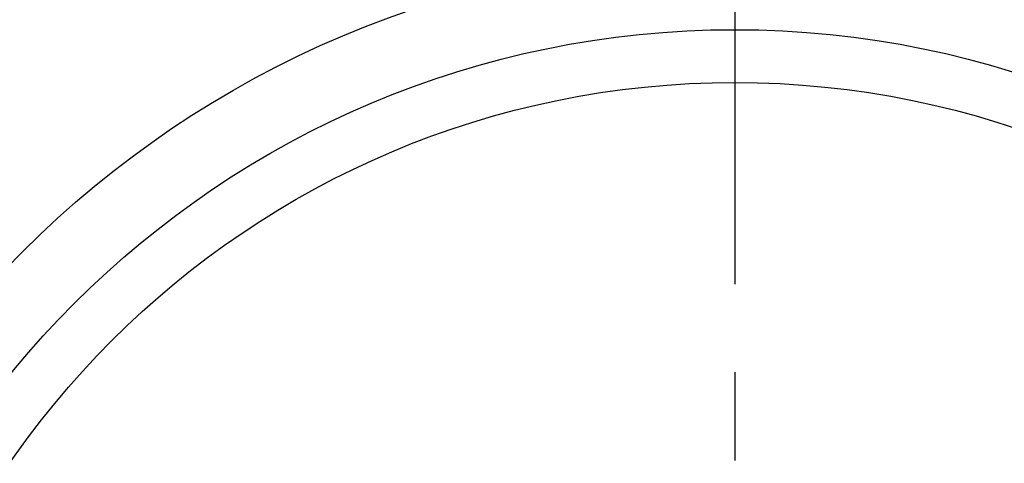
# Model space of a CAD drawing. Extents: x -73 to 156, y -72 to 157.
# Tile 4 of 9: x -28 to 11, y 20 to 37. Entities that reach past the tile are written whole.
import ezdxf

# ---------------------------------------------------------------- set-up
doc = ezdxf.new("R2010")
doc.units = 0
doc.header["$LTSCALE"] = 14
doc.linetypes.add('CENTER', pattern=[2, 1.25, -0.25, 0.25, -0.25])
doc.layers.get('0').update_dxf_attribs({"linetype": 'CONTINUOUS'})
doc.layers.add('CENTER', color=1, linetype='CENTER')

msp = doc.modelspace()

# ---------------------------------------------------------------- linework, layer by layer
for radius in [67.5, 40, 37.096, 35]:
    msp.add_circle((0, 0), radius)
at = {"layer": 'CENTER'}
msp.add_line((0, 72.5), (0, -72.5), dxfattribs=at)

doc.saveas('drawing.dxf')
